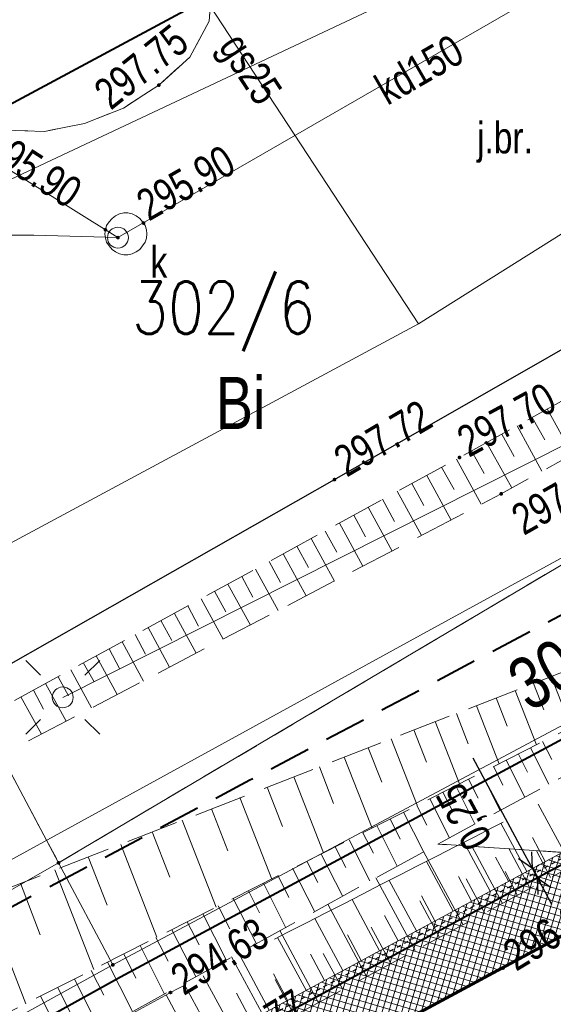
# Model space of a CAD drawing. Header units: metres. Extents: x 7437397 to 7437776, y 5556446 to 5556944.
# Tile 35 of 45: x 7437656 to 7437669, y 5556758 to 5556781. Entities that reach past the tile are written whole.
import ezdxf

# ---------------------------------------------------------------- set-up
doc = ezdxf.new("R2010")
doc.units = ezdxf.units.M
doc.header["$MEASUREMENT"] = 0
for name, pattern in [('0.5_0.5', [1.5, 0.5, -0.5, 0.5]), ('BUBZ01-500', [1.75, 1.25, -0.5]), ('DGN Style 3', [8.60601, 6.14715, -2.45886]), ('EGBU01-500', [1, 0.5, -0.5]), ('KTCR02-500', [1.5, 1, -0.5]), ('KTJZ01-500', [2, 1.5, -0.5])]:
    doc.linetypes.add(name, pattern=pattern)
doc.layers.get('0').update_dxf_attribs({"color": 250, "lineweight": 5})
for name, color, linetype, lineweight in [('203-Punkt załamania granicy działki nie stabilizowany', 7, 'Continuous', 5), ('BUBZ01', 250, 'Continuous', 5), ('BUIB02_01', 250, 'Continuous', 5), ('D_balustrada', 7, '0.5_0.5', 30), ('D_kraweznik', 7, 'Continuous', 70), ('D_obrzeze', 7, 'Continuous', 40), ('D_pobocze', 7, 'Continuous', 13), ('D_skarpa', 7, 'DGN Style 3', 20), ('D_skarpa-symbol', 7, 'Continuous', 20), ('D_wymiary', 7, 'Continuous', 13), ('DS_chodniki', 4, 'Continuous', 0), ('DS_pobocze', 1, 'Continuous', 0), ('EGBD03', 250, 'Continuous', 5), ('EGBP04_03', 250, 'Continuous', 5), ('EGBU01', 250, 'Continuous', 5), ('komora podziemna - przewód kanalizacyjny (powierzchnia)', 7, 'Continuous', 5), ('KTJZ01', 250, 'Continuous', 5), ('KTKR01', 250, 'Continuous', 5), ('latarnia (punkt)', 7, 'Continuous', 5), ('MPZP', 250, 'Continuous', 5), ('przewód elektroenergetyczny (linia)', 7, 'Continuous', 5), ('przewód gazowy (linia)', 7, 'Continuous', 5), ('przewód gazowy (linia)-Atr1', 7, 'Continuous', 5), ('przewód kanalizacyjny (linia)', 7, 'Continuous', 5), ('przewód kanalizacyjny (linia)-Atr1', 7, 'Continuous', 5), ('punkt o określonej wysokości (sieć kanalizacyjna)', 7, 'Continuous', 5), ('punkt o określonej wysokości (sieć kanalizacyjna)-Atr2', 7, 'Continuous', 5), ('punkt wysokościowy naturalny', 7, 'Continuous', 5), ('punkt wysokościowy sztuczny', 7, 'Continuous', 5), ('RTPW01', 250, 'Continuous', 5), ('RTPW02', 250, 'Continuous', 5), ('rzedne dla projektanta', 250, 'Continuous', 5), ('SUPG_01', 250, 'Continuous', 5), ('SUPT_01', 250, 'Continuous', 5), ('SUPW_01', 250, 'Continuous', 5), ('właz okrągły - siec kanalizacyjna (punkt)', 7, 'Continuous', 5), ('właz okrągły - siec kanalizacyjna (punkt)-Atr17', 7, 'Continuous', 5)]:
    doc.layers.add(name, color=color, linetype=linetype, lineweight=lineweight)
doc.styles.add('ROMANS', font='arial.ttf', dxfattribs={"width": 0.8})
doc.styles.get("Standard").update_dxf_attribs({"font": 'txt.shx', "width": 0.75})
doc.styles.add('Style-Arial Narrow', font='ARIALN.TTF')
doc.linetypes.add('KTOK05_01-500', pattern='A,3.75,[13,dgnlstyle-rozp_2015.shx,S=0.002778,R=0,X=0,Y=0],3.75', length=7.5)
doc.dimstyles.new('1-500', dxfattribs={"dimscale": 10, "dimtxt": 0.2, "dimasz": 0.07, "dimexe": 0, "dimexo": 0, "dimgap": 0.05, "dimtad": 1, "dimdec": 1, "dimzin": 0, "dimtxsty": 'ROMANS', "dimblk": 'ARCHTICK', "dimcen": 0.1, "dimclrt": 256, "dimadec": 0, "dimazin": 0, "dimtfac": 0.666667, "dimtdec": 1, "dimtofl": 0, "dimtmove": 1, "dimatfit": 2, "dimfxl": 0, "dimtolj": 1, "dimtzin": 0, "dimarcsym": 0})

# ---------------------------------------------------------------- blocks, each defined once
blk = doc.blocks.new('PW01')
at = {"layer": 'punkt wysokościowy naturalny', "linetype": 'Continuous', "lineweight": 13}
h = blk.add_hatch(color=0, dxfattribs=at)
edge = h.paths.add_edge_path()
edge.add_arc((0, 0), 0.45, 0, 360)
blk = doc.blocks.new('US22')
at = {"color": 0, "linetype": 'Continuous', "lineweight": 13, "ltscale": 10}
blk.add_circle((0, 0), 2.5, dxfattribs=at)
blk = doc.blocks.new('SM01')
at = {"color": 0, "linetype": 'Continuous', "lineweight": 13, "ltscale": 10}
for p, q in [((-5.3, 5.31), (-8.83, 8.84)), ((5.31, 5.31), (8.84, 8.84)), ((-5.3, -5.3), (-8.83, -8.83)), ((5.31, -5.3), (8.84, -8.83))]:
    blk.add_line(p, q, dxfattribs=at)
blk.add_circle((0, 0), 2.5, dxfattribs=at)
blk = doc.blocks.new('203')
at = {"layer": '203-Punkt załamania granicy działki nie stabilizowany', "linetype": 'Continuous', "lineweight": 13}
h = blk.add_hatch(color=96, dxfattribs=at)
edge = h.paths.add_edge_path()
edge.add_arc((0, 0), 0.45, 0, 360)
blk = doc.blocks.new('PW02')
at = {"layer": 'punkt wysokościowy sztuczny', "linetype": 'Continuous', "lineweight": 13}
h = blk.add_hatch(color=0, dxfattribs=at)
edge = h.paths.add_edge_path()
edge.add_arc((0, 0), 0.45, 0, 360)
blk = doc.blocks.new('TerminatorOpen')
at = {"color": 0, "linetype": 'ByBlock', "lineweight": -2}
for q in [(-1, 0.5), (-1, 0), (-1, -0.5)]:
    blk.add_line((0, 0), q, dxfattribs=at)
blk = doc.blocks.new('*D59')
at = {"layer": 'D_wymiary', "color": 0, "lineweight": -2, "transparency": 16777216}
for p, q in [((7437667.933, 5556761.432), (7437666.684, 5556763.752)), ((7437668.224, 5556761.18), (7437668.262, 5556761.2)), ((7437668.222, 5556760.895), (7437668.104, 5556761.115)), ((7437668.343, 5556760.96), (7437668.381, 5556760.98)), ((7437668.393, 5556760.578), (7437668.564, 5556760.261))]:
    blk.add_line(p, q, dxfattribs=at)
at = {"layer": 'Defpoints', "color": 0}
for p in [(7437668.066, 5556761.095), (7437668.185, 5556760.875), (7437668.222, 5556760.895)]:
    blk.add_point(p, dxfattribs=at)
at = {"layer": 'D_wymiary', "color": 0, "lineweight": -2, "transparency": 16777216, "xscale": 0.36, "yscale": 0.36, "zscale": 0.36}
for p, rotation in [((7437668.104, 5556761.115), 298.3039669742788), ((7437668.222, 5556760.895), 118.3039669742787)]:
    blk.add_blockref('TerminatorOpen', p, dxfattribs=dict(at, rotation=rotation))
at = {"layer": 'D_wymiary', "transparency": 16777216, "insert": (7437666.521, 5556762.382), "char_height": 0.72, "attachment_point": 5, "rotation": 118.304, "style": 'Style-Arial Narrow'}
blk.add_mtext('0,25', dxfattribs=at)

msp = doc.modelspace()

# ---------------------------------------------------------------- hatches: boundary and pattern name
at = {"layer": 'DS_chodniki'}
h = msp.add_hatch(dxfattribs=at)
h.set_pattern_fill('CROSSHATCH', color=256, style=0, pattern_type=2)
h.set_pattern_definition([(73.46674, (7437667.05196, 5556759.3903), (-0.1437982, 0.0426858), []), (343.46675, (7437667.05196, 5556759.3903), (0.0426858, 0.1437982), [])])
h.paths.add_polyline_path([(7437684.009, 5556769.397), (7437638.768, 5556745.033), (7437640.8, 5556744.423), (7437651.173, 5556750.01), (7437651.613, 5556750.247), (7437652.141, 5556750.531), (7437652.582, 5556750.768), (7437678.765, 5556764.869, 0.109552)])
at = {"layer": 'DS_pobocze', "lineweight": 0}
h = msp.add_hatch(dxfattribs=at)
h.set_pattern_fill('CROSSHATCH', color=256, style=0, pattern_type=2)
h.set_pattern_definition([(73.46674, (7437668.93906, 5556761.49754), (-0.1437982, 0.0426858), []), (343.46675, (7437668.93906, 5556761.49754), (0.0426858, 0.1437982), [])])
h.paths.add_polyline_path([(7437638.768, 5556745.033), (7437684.009, 5556769.397), (7437683.89, 5556769.617), (7437679.419, 5556767.209), (7437678.979, 5556766.972), (7437678.538, 5556766.734), (7437678.098, 5556766.497), (7437677.658, 5556766.26), (7437677.218, 5556766.023), (7437676.777, 5556765.786), (7437676.337, 5556765.549), (7437675.897, 5556765.312), (7437675.457, 5556765.075), (7437675.017, 5556764.838), (7437674.576, 5556764.601), (7437674.136, 5556764.364), (7437673.696, 5556764.127), (7437673.256, 5556763.89), (7437672.815, 5556763.652), (7437672.375, 5556763.415), (7437671.935, 5556763.178), (7437671.495, 5556762.941), (7437671.055, 5556762.704), (7437670.614, 5556762.467), (7437670.174, 5556762.23), (7437669.734, 5556761.993), (7437669.294, 5556761.756), (7437668.853, 5556761.519), (7437668.413, 5556761.282), (7437667.973, 5556761.045), (7437667.533, 5556760.808), (7437667.093, 5556760.571), (7437666.652, 5556760.333), (7437666.212, 5556760.096), (7437665.772, 5556759.859), (7437665.332, 5556759.622), (7437664.891, 5556759.385), (7437664.451, 5556759.148), (7437664.011, 5556758.911), (7437663.571, 5556758.674), (7437663.131, 5556758.437), (7437662.69, 5556758.2), (7437662.25, 5556757.963), (7437661.81, 5556757.726), (7437661.37, 5556757.489), (7437660.929, 5556757.251), (7437660.489, 5556757.014), (7437660.049, 5556756.777), (7437659.609, 5556756.54), (7437659.169, 5556756.303), (7437658.728, 5556756.066), (7437658.288, 5556755.829), (7437657.848, 5556755.592), (7437657.408, 5556755.355), (7437656.967, 5556755.118), (7437656.527, 5556754.881), (7437656.087, 5556754.644), (7437655.647, 5556754.407), (7437655.207, 5556754.169), (7437654.766, 5556753.932), (7437654.326, 5556753.695), (7437653.886, 5556753.458), (7437653.446, 5556753.221), (7437653.005, 5556752.984), (7437652.565, 5556752.747), (7437652.125, 5556752.51), (7437651.685, 5556752.273), (7437651.245, 5556752.036), (7437650.804, 5556751.799), (7437650.364, 5556751.562), (7437649.924, 5556751.325), (7437649.484, 5556751.088), (7437649.043, 5556750.85), (7437648.603, 5556750.613), (7437648.163, 5556750.376), (7437647.723, 5556750.139), (7437647.283, 5556749.902), (7437646.842, 5556749.665), (7437646.402, 5556749.428), (7437645.962, 5556749.191), (7437645.522, 5556748.954), (7437645.081, 5556748.717), (7437644.641, 5556748.48), (7437644.201, 5556748.243), (7437643.761, 5556748.006), (7437643.321, 5556747.768), (7437642.88, 5556747.531), (7437642.44, 5556747.294), (7437642, 5556747.057), (7437641.56, 5556746.82), (7437641.119, 5556746.583), (7437640.679, 5556746.346), (7437639.24, 5556745.571), (7437638.65, 5556745.253)])

# ---------------------------------------------------------------- linework, layer by layer
at = {"layer": 'BUBZ01', "color": 7, "linetype": 'BUBZ01-500', "lineweight": 13, "flags": 128}
for points in [[(7437640.018, 5556785.654), (7437638.515, 5556784.867), (7437643.11, 5556775.98), (7437642.9, 5556771.37), (7437643.65, 5556768.72), (7437650.54, 5556757.5), (7437653.18, 5556756.46), (7437670.11, 5556765.04), (7437677.9, 5556769.59), (7437683.09, 5556775.4), (7437676.3, 5556770.28), (7437669.43, 5556766.05), (7437652.3, 5556759.37), (7437651.48, 5556760.11), (7437645.17, 5556771.48), (7437645.18, 5556776.52), (7437645.4, 5556777.22), (7437640.018, 5556785.654)], [(7437645.4, 5556777.22), (7437646.3, 5556776.53), (7437654.12, 5556764.26), (7437666.36, 5556770.95), (7437677.29, 5556776.98), (7437678.76, 5556776.43), (7437667.36, 5556770.08), (7437653.89, 5556763.04), (7437645.18, 5556776.52), (7437645.4, 5556777.22)], [(7437669.56, 5556761.45), (7437665.84, 5556761.7), (7437678.49, 5556768.51), (7437684.39, 5556774.47), (7437685.15, 5556773.1), (7437682.26, 5556769.55), (7437678.76, 5556766.36), (7437669.56, 5556761.45)]]:
    msp.add_lwpolyline(points, close=True, dxfattribs=at)
at = {"layer": 'BUBZ01', "color": 7, "linetype": 'Continuous', "lineweight": 13, "flags": 128}
for points in [[(7437668.46, 5556772.11), (7437669.06, 5556771.03)], [(7437668.1, 5556771.91), (7437668.4, 5556771.37)], [(7437667.74, 5556771.71), (7437668.33, 5556770.62)], [(7437667.37, 5556771.51), (7437667.67, 5556770.97)], [(7437666.65, 5556771.11), (7437666.95, 5556770.57)], [(7437667.01, 5556771.31), (7437667.61, 5556770.22)], [(7437666.29, 5556770.91), (7437666.88, 5556769.83)], [(7437665.93, 5556770.72), (7437666.23, 5556770.18)], [(7437665.58, 5556770.52), (7437666.16, 5556769.45)], [(7437665.22, 5556770.33), (7437665.51, 5556769.8)], [(7437664.52, 5556769.95), (7437664.81, 5556769.42)], [(7437664.87, 5556770.14), (7437665.45, 5556769.08)], [(7437664.18, 5556769.76), (7437664.75, 5556768.71)], [(7437663.83, 5556769.57), (7437664.11, 5556769.05)], [(7437663.49, 5556769.38), (7437664.05, 5556768.35)], [(7437662.81, 5556769.01), (7437663.37, 5556767.99)], [(7437663.15, 5556769.19), (7437663.43, 5556768.68)], [(7437662.47, 5556768.83), (7437662.75, 5556768.32)], [(7437662.14, 5556768.64), (7437662.69, 5556767.64)], [(7437661.48, 5556768.28), (7437662.02, 5556767.29)], [(7437661.81, 5556768.46), (7437662.08, 5556767.96)], [(7437661.15, 5556768.1), (7437661.42, 5556767.61)], [(7437660.82, 5556767.92), (7437661.36, 5556766.94)], [(7437660.18, 5556767.57), (7437660.71, 5556766.6)], [(7437660.5, 5556767.75), (7437660.77, 5556767.26)], [(7437659.86, 5556767.4), (7437660.12, 5556766.91)], [(7437659.54, 5556767.22), (7437660.06, 5556766.27)], [(7437658.91, 5556766.88), (7437659.42, 5556765.93)], [(7437659.22, 5556767.05), (7437659.48, 5556766.57)], [(7437658.6, 5556766.71), (7437658.85, 5556766.24)], [(7437658.29, 5556766.54), (7437658.8, 5556765.6)], [(7437657.67, 5556766.2), (7437658.17, 5556765.28)], [(7437657.98, 5556766.37), (7437658.23, 5556765.9)], [(7437657.37, 5556766.03), (7437657.62, 5556765.58)], [(7437656.76, 5556765.7), (7437657.01, 5556765.25)], [(7437657.06, 5556765.87), (7437657.56, 5556764.96)], [(7437668.55, 5556765.71), (7437669.03, 5556764.49)], [(7437656.46, 5556765.54), (7437656.95, 5556764.64)], [(7437668.13, 5556765.54), (7437668.38, 5556764.91)], [(7437655.87, 5556765.22), (7437656.36, 5556764.33)], [(7437656.17, 5556765.38), (7437656.41, 5556764.93)], [(7437667.24, 5556765.2), (7437667.5, 5556764.52)], [(7437667.69, 5556765.37), (7437668.2, 5556764.07)], [(7437666.77, 5556765.01), (7437667.31, 5556763.62)], [(7437666.29, 5556764.82), (7437666.57, 5556764.1)], [(7437665.78, 5556764.63), (7437666.36, 5556763.14)], [(7437665.27, 5556764.43), (7437665.57, 5556763.66)], [(7437664.73, 5556764.22), (7437665.35, 5556762.63)], [(7437668.35, 5556764.15), (7437668.57, 5556763.72)], [(7437664.18, 5556764), (7437664.5, 5556763.18)], [(7437667.77, 5556763.85), (7437667.99, 5556763.42)], [(7437668.06, 5556764), (7437668.5, 5556763.13)], [(7437663.01, 5556763.55), (7437663.35, 5556762.67)], [(7437663.6, 5556763.78), (7437664.27, 5556762.08)], [(7437667.18, 5556763.55), (7437667.4, 5556763.11)], [(7437667.48, 5556763.71), (7437667.92, 5556762.82)], [(7437666.88, 5556763.4), (7437667.33, 5556762.5)], [(7437662.4, 5556763.31), (7437663.11, 5556761.49)], [(7437666.27, 5556763.09), (7437666.73, 5556762.18)], [(7437666.58, 5556763.25), (7437666.81, 5556762.8)], [(7437661.76, 5556763.06), (7437662.13, 5556762.12)], [(7437665.96, 5556762.94), (7437666.2, 5556762.48)], [(7437661.11, 5556762.81), (7437661.87, 5556760.86)], [(7437665.34, 5556762.62), (7437665.58, 5556762.15)], [(7437665.65, 5556762.78), (7437666.12, 5556761.85)], [(7437660.43, 5556762.54), (7437660.82, 5556761.54)], [(7437665.02, 5556762.46), (7437665.5, 5556761.52)], [(7437659.73, 5556762.27), (7437660.54, 5556760.19)], [(7437664.38, 5556762.14), (7437664.87, 5556761.17)], [(7437664.7, 5556762.3), (7437664.94, 5556761.82)], [(7437659.01, 5556761.99), (7437659.43, 5556760.91)], [(7437664.05, 5556761.97), (7437664.3, 5556761.48)], [(7437658.26, 5556761.69), (7437659.12, 5556759.47)], [(7437663.72, 5556761.8), (7437664.22, 5556760.82)], [(7437663.05, 5556761.46), (7437663.56, 5556760.46)], [(7437663.39, 5556761.63), (7437663.64, 5556761.14)], [(7437666.45, 5556759.77), (7437665.5, 5556761.52)], [(7437667.39, 5556760.28), (7437666.66, 5556761.65)], [(7437668.05, 5556760.64), (7437667.54, 5556761.59)], [(7437668.54, 5556760.9), (7437668.2, 5556761.54)], [(7437657.48, 5556761.39), (7437657.93, 5556760.24)], [(7437662.71, 5556761.29), (7437662.97, 5556760.78)], [(7437656.68, 5556761.08), (7437657.61, 5556758.7)], [(7437662.37, 5556761.12), (7437662.89, 5556760.09)], [(7437667.75, 5556760.47), (7437667.45, 5556761.04)], [(7437668.31, 5556760.77), (7437668.1, 5556761.17)], [(7437655.86, 5556760.76), (7437656.33, 5556759.53)], [(7437661.67, 5556760.76), (7437662.2, 5556759.71)], [(7437662.02, 5556760.94), (7437662.28, 5556760.42)], [(7437665.3, 5556759.15), (7437664.36, 5556760.89)], [(7437666.96, 5556760.05), (7437666.52, 5556760.87)], [(7437661.31, 5556760.58), (7437661.58, 5556760.05)], [(7437655, 5556760.42), (7437655.99, 5556757.88)], [(7437660.95, 5556760.4), (7437661.5, 5556759.33)], [(7437664.14, 5556758.53), (7437663.21, 5556760.26)], [(7437665.88, 5556759.46), (7437665.41, 5556760.34)], [(7437660.22, 5556760.03), (7437660.78, 5556758.93)], [(7437660.59, 5556760.22), (7437660.87, 5556759.67)], [(7437659.85, 5556759.84), (7437660.13, 5556759.29)], [(7437659.48, 5556759.65), (7437660.05, 5556758.53)], [(7437662.99, 5556757.9), (7437662.06, 5556759.63)], [(7437664.72, 5556758.84), (7437664.25, 5556759.71)], [(7437659.1, 5556759.46), (7437659.39, 5556758.9)], [(7437658.72, 5556759.27), (7437659.3, 5556758.12)], [(7437663.57, 5556758.22), (7437663.1, 5556759.08)], [(7437657.94, 5556758.87), (7437658.53, 5556757.71)], [(7437658.33, 5556759.07), (7437658.62, 5556758.49)], [(7437661.84, 5556757.28), (7437660.91, 5556759)], [(7437657.55, 5556758.67), (7437657.85, 5556758.08)], [(7437657.15, 5556758.47), (7437657.75, 5556757.28)], [(7437660.69, 5556756.66), (7437659.76, 5556758.38)], [(7437662.41, 5556757.59), (7437661.95, 5556758.46)], [(7437656.75, 5556758.27), (7437657.05, 5556757.67)], [(7437656.34, 5556758.06), (7437656.96, 5556756.84)]]:
    msp.add_lwpolyline(points, dxfattribs=at)
at = {"layer": 'BUBZ01', "color": 7, "linetype": 'BUBZ01-500', "lineweight": 13, "flags": 128}
msp.add_lwpolyline([(7437649.055, 5556752.478), (7437665.84, 5556761.7), (7437669.56, 5556761.45), (7437655.14, 5556753.67), (7437639.69, 5556745.22), (7437638.72, 5556747.2), (7437649.055, 5556752.478)], dxfattribs=at)
at = {"layer": 'BUIB02_01', "color": 212, "linetype": 'Continuous', "lineweight": 40, "flags": 128}
msp.add_lwpolyline([(7437631.582, 5556743.722), (7437658.25, 5556758.524), (7437681.414, 5556770.995), (7437736.328, 5556800.083), (7437739.446, 5556801.87)], dxfattribs=at)
at = {"layer": 'D_balustrada', "ltscale": 0.1, "flags": 128}
msp.add_lwpolyline([(7437639.515, 5556745.577), (7437678.586, 5556766.618), (7437680.3, 5556767.683)], dxfattribs=at)
at = {"layer": 'D_kraweznik'}
msp.add_line((7437640.8, 5556744.423), (7437678.765, 5556764.869), dxfattribs=at)
at = {"layer": 'D_obrzeze'}
msp.add_line((7437634.321, 5556742.638), (7437684.009, 5556769.397), dxfattribs=at)
at = {"layer": 'D_pobocze'}
msp.add_line((7437638.65, 5556745.253), (7437683.89, 5556769.617), dxfattribs=at)
at = {"layer": 'D_skarpa', "flags": 128}
msp.add_lwpolyline([(7437639.094, 5556747.391), (7437639.251, 5556747.471), (7437639.697, 5556747.699), (7437640.142, 5556747.926), (7437640.587, 5556748.154), (7437641.033, 5556748.381), (7437641.478, 5556748.609), (7437641.924, 5556748.836), (7437642.369, 5556749.064), (7437642.814, 5556749.291), (7437643.26, 5556749.518), (7437643.705, 5556749.746), (7437644.151, 5556749.973), (7437644.596, 5556750.201), (7437645.041, 5556750.428), (7437645.487, 5556750.656), (7437645.932, 5556750.883), (7437646.378, 5556751.111), (7437646.823, 5556751.338), (7437647.268, 5556751.566), (7437647.714, 5556751.793), (7437648.159, 5556752.021), (7437648.605, 5556752.248), (7437649.05, 5556752.475), (7437649.489, 5556752.715), (7437649.928, 5556752.954), (7437650.367, 5556753.194), (7437650.806, 5556753.433), (7437651.245, 5556753.673), (7437651.684, 5556753.912), (7437652.122, 5556754.152), (7437652.561, 5556754.391), (7437653, 5556754.631), (7437653.439, 5556754.87), (7437653.878, 5556755.11), (7437654.317, 5556755.349), (7437654.756, 5556755.589), (7437655.195, 5556755.828), (7437655.634, 5556756.068), (7437656.073, 5556756.307), (7437656.512, 5556756.547), (7437656.951, 5556756.786), (7437657.389, 5556757.026), (7437657.828, 5556757.265), (7437658.267, 5556757.505), (7437658.706, 5556757.744), (7437659.145, 5556757.984), (7437659.586, 5556758.22), (7437660.031, 5556758.448), (7437660.476, 5556758.676), (7437660.921, 5556758.904), (7437661.366, 5556759.132), (7437661.812, 5556759.36), (7437662.257, 5556759.588), (7437662.702, 5556759.816), (7437663.147, 5556760.044), (7437663.592, 5556760.272), (7437664.037, 5556760.5), (7437664.482, 5556760.728), (7437664.927, 5556760.955), (7437665.372, 5556761.183), (7437665.818, 5556761.411), (7437666.263, 5556761.639), (7437666.708, 5556761.867), (7437667.153, 5556762.095), (7437667.598, 5556762.323), (7437668.043, 5556762.551), (7437668.488, 5556762.779), (7437668.933, 5556763.007), (7437669.379, 5556763.235), (7437669.824, 5556763.463), (7437670.264, 5556763.7), (7437670.696, 5556763.953), (7437671.128, 5556764.205), (7437671.56, 5556764.458), (7437671.992, 5556764.71), (7437672.424, 5556764.963), (7437672.855, 5556765.215), (7437673.287, 5556765.468), (7437673.719, 5556765.72), (7437674.151, 5556765.973), (7437674.583, 5556766.225), (7437675.015, 5556766.478), (7437675.447, 5556766.731), (7437675.879, 5556766.983), (7437676.311, 5556767.236), (7437676.742, 5556767.488), (7437677.174, 5556767.741), (7437677.606, 5556767.993), (7437678.038, 5556768.246), (7437678.47, 5556768.498), (7437678.867, 5556768.815), (7437679.159, 5556769.052), (7437679.413, 5556769.257), (7437679.664, 5556769.461)], dxfattribs=at)
at = {"layer": 'D_skarpa-symbol', "flags": 128}
for points in [[(7437668.853, 5556761.519), (7437668.242, 5556762.653)], [(7437667.973, 5556761.045), (7437667.352, 5556762.197)], [(7437667.093, 5556760.571), (7437666.462, 5556761.741)], [(7437668.413, 5556761.282), (7437668.105, 5556761.854)], [(7437666.212, 5556760.096), (7437665.572, 5556761.285)], [(7437667.533, 5556760.808), (7437667.22, 5556761.389)], [(7437665.332, 5556759.622), (7437664.681, 5556760.83)], [(7437666.652, 5556760.333), (7437666.335, 5556760.923)], [(7437664.451, 5556759.148), (7437663.791, 5556760.374)], [(7437665.772, 5556759.859), (7437665.449, 5556760.458)], [(7437663.571, 5556758.674), (7437662.901, 5556759.918)], [(7437664.891, 5556759.385), (7437664.564, 5556759.993)], [(7437662.69, 5556758.2), (7437662.011, 5556759.462)], [(7437664.011, 5556758.911), (7437663.679, 5556759.528)], [(7437661.81, 5556757.726), (7437661.121, 5556759.006)], [(7437663.131, 5556758.437), (7437662.793, 5556759.063)], [(7437660.929, 5556757.251), (7437660.23, 5556758.55)], [(7437662.25, 5556757.963), (7437661.908, 5556758.598)], [(7437661.37, 5556757.489), (7437661.023, 5556758.133)], [(7437660.049, 5556756.777), (7437659.342, 5556758.089)]]:
    msp.add_lwpolyline(points, dxfattribs=at)
at = {"layer": 'EGBD03', "color": 96, "linetype": 'Continuous', "lineweight": 13, "flags": 128}
for points in [[(7437647.11, 5556779.46), (7437656.77, 5556761.25)], [(7437656.77, 5556761.25), (7437683.04, 5556776.81)], [(7437685.08, 5556773.21), (7437658.07, 5556758.81)], [(7437630.48, 5556746.22), (7437656.77, 5556761.25)], [(7437658.07, 5556758.81), (7437656.77, 5556761.25)], [(7437631.6, 5556744.22), (7437658.07, 5556758.81)]]:
    msp.add_lwpolyline(points, dxfattribs=at)
at = {"layer": 'EGBU01', "color": 96, "linetype": 'EGBU01-500', "lineweight": 13, "flags": 128}
for points in [[(7437647.11, 5556779.46), (7437656.77, 5556761.25)], [(7437656.77, 5556761.25), (7437647.11, 5556779.46)], [(7437656.77, 5556761.25), (7437683.04, 5556776.81)], [(7437683.04, 5556776.81), (7437656.77, 5556761.25)]]:
    msp.add_lwpolyline(points, dxfattribs=at)
at = {"layer": 'komora podziemna - przewód kanalizacyjny (powierzchnia)', "color": 36, "linetype": 'Continuous', "lineweight": 13, "flags": 128}
msp.add_lwpolyline([(7437658.88, 5556776.3), (7437658.87, 5556776.2), (7437658.84, 5556776.1), (7437658.78, 5556776.01), (7437658.71, 5556775.93), (7437658.63, 5556775.87), (7437658.53, 5556775.82), (7437658.43, 5556775.8), (7437658.33, 5556775.8), (7437658.23, 5556775.82), (7437658.13, 5556775.87), (7437658.05, 5556775.93), (7437657.98, 5556776.01), (7437657.92, 5556776.1), (7437657.89, 5556776.2), (7437657.88, 5556776.3), (7437657.89, 5556776.4), (7437657.92, 5556776.5), (7437657.98, 5556776.59), (7437658.05, 5556776.67), (7437658.13, 5556776.73), (7437658.23, 5556776.78), (7437658.33, 5556776.8), (7437658.43, 5556776.8), (7437658.53, 5556776.78), (7437658.63, 5556776.73), (7437658.71, 5556776.67), (7437658.78, 5556776.59), (7437658.84, 5556776.5), (7437658.87, 5556776.4), (7437658.88, 5556776.3)], close=True, dxfattribs=at)
at = {"layer": 'KTJZ01', "color": 7, "linetype": 'KTJZ01-500', "lineweight": 13, "flags": 128}
msp.add_lwpolyline([(7437487.24, 5556665.88), (7437500.01, 5556668.65), (7437509.93, 5556671.34), (7437514.81, 5556672.66), (7437528.54, 5556677.57), (7437546.18, 5556685.08), (7437562.31, 5556693.39), (7437575.78, 5556700.17), (7437584.6, 5556705.2), (7437599.33, 5556712.79), (7437607.41, 5556717.03), (7437624.22, 5556725.75), (7437636.91, 5556731.79), (7437639.91, 5556733.3), (7437648.13, 5556737.1), (7437664.08, 5556744.94), (7437674.41, 5556750.47), (7437695.47, 5556762.01), (7437726.23, 5556778.98), (7437745.592, 5556790.579), (7437740.524, 5556799.89), (7437726.071, 5556794.065), (7437721.424, 5556793.261), (7437718.653, 5556793.684), (7437716.454, 5556794.853), (7437714.78, 5556796.65), (7437713.44, 5556798.18), (7437704.05, 5556814.76), (7437696.46, 5556806.77), (7437698.53, 5556806.84), (7437700.74, 5556806.26), (7437702.79, 5556804.94), (7437704.06, 5556803.16), (7437709.44, 5556793.77), (7437711.44, 5556790.12), (7437712.13, 5556787.63), (7437712.21, 5556785.35), (7437711.59, 5556783.66), (7437709.87, 5556781.76), (7437701.28, 5556777.09), (7437699.42, 5556776.48), (7437697.78, 5556776.19), (7437695.76, 5556776.41), (7437693.65, 5556777.51), (7437692.09, 5556778.89), (7437690.49, 5556781.22), (7437685.25, 5556778.28), (7437686.1, 5556775.03), (7437686.085, 5556773.72), (7437685.81, 5556772.51), (7437685.3, 5556771.32), (7437684.475, 5556769.98), (7437683.43, 5556768.68), (7437682.12, 5556767.23), (7437680.52, 5556765.9), (7437679.609, 5556765.424), (7437667.4, 5556758.73), (7437656.58, 5556752.94), (7437646.03, 5556747.24), (7437635.04, 5556741.31), (7437625.46, 5556735.97), (7437617.31, 5556731.03), (7437610.73, 5556727.32), (7437599.83, 5556721.28), (7437592.56, 5556717.41), (7437581.48, 5556711.39), (7437572.19, 5556706.38), (7437570.63, 5556705.57), (7437559.43, 5556699.57), (7437555.27, 5556697.37), (7437547.58, 5556693.6), (7437542.1, 5556690.99), (7437536.78, 5556688.64), (7437527.13, 5556684.56), (7437524.75, 5556685.69), (7437522.99, 5556687.15), (7437521.44, 5556689.45), (7437520.46, 5556691.39), (7437515.43, 5556689.51), (7437516.09, 5556686.202), (7437515.98, 5556684.5), (7437514.73, 5556681.38), (7437513.55, 5556680.28), (7437512.1, 5556679.32), (7437507.87, 5556678.13), (7437498.81, 5556675.82), (7437492.9, 5556674.29)], dxfattribs=at)
for points in [[(7437651.362, 5556791.595), (7437643.343, 5556787.396), (7437648.19, 5556778.92), (7437655.57, 5556765.98), (7437663.42, 5556770.45), (7437676.91, 5556778.17), (7437675.01, 5556781.56), (7437675.11, 5556782.48), (7437675.77, 5556783.33), (7437676.52, 5556783.95), (7437677.46, 5556784.41), (7437678.43, 5556784.63), (7437679.46, 5556784.67), (7437680.43, 5556784.44), (7437681.37, 5556784), (7437682.16, 5556783.33), (7437682.81, 5556782.48), (7437676.39, 5556793.29), (7437676.47, 5556792.28), (7437676.31, 5556791.28), (7437675.94, 5556790.63), (7437669.49, 5556786.95), (7437667.38, 5556785.74), (7437666.84, 5556785.69), (7437666.12, 5556785.98), (7437665.59, 5556786.48), (7437665.01, 5556787.22), (7437659.73, 5556784.21), (7437660.45, 5556782.43), (7437660.37, 5556781.39), (7437659.91, 5556780.53), (7437659.17, 5556779.86), (7437658.32, 5556779.31), (7437657.39, 5556778.94), (7437656.43, 5556778.75), (7437655.43, 5556778.78), (7437654.49, 5556779.27), (7437654.02, 5556779.96), (7437653.79, 5556780.41), (7437650.9, 5556787.87), (7437650.22, 5556789.76), (7437651.87, 5556790.71), (7437651.362, 5556791.595)], [(7437658.92, 5556785.68), (7437659.73, 5556784.21), (7437660.45, 5556782.43), (7437660.37, 5556781.39), (7437659.91, 5556780.53), (7437659.17, 5556779.86), (7437658.32, 5556779.31), (7437657.39, 5556778.94), (7437656.43, 5556778.75), (7437655.43, 5556778.78), (7437654.49, 5556779.27), (7437654.02, 5556779.96), (7437653.79, 5556780.41), (7437650.9, 5556787.87), (7437650.22, 5556789.76), (7437651.87, 5556790.71), (7437655.78, 5556783.9), (7437658.92, 5556785.68)]]:
    msp.add_lwpolyline(points, close=True, dxfattribs=at)
at = {"layer": 'KTKR01', "color": 7, "linetype": 'Continuous', "lineweight": 30, "flags": 128}
msp.add_lwpolyline([(7437685.25, 5556778.28), (7437682.81, 5556782.48), (7437682.16, 5556783.33), (7437681.37, 5556784), (7437680.43, 5556784.44), (7437679.46, 5556784.67), (7437678.43, 5556784.63), (7437677.46, 5556784.41), (7437676.52, 5556783.95), (7437675.77, 5556783.33), (7437675.11, 5556782.48), (7437675.01, 5556781.56), (7437676.91, 5556778.17), (7437663.42, 5556770.45), (7437655.57, 5556765.98), (7437650.54, 5556774.83), (7437648.19, 5556778.92), (7437643.343, 5556787.396)], dxfattribs=at)
at = {"layer": 'MPZP', "color": 212, "linetype": 'KTOK05_01-500', "lineweight": 40, "flags": 128}
msp.add_lwpolyline([(7437480.35, 5556702.039), (7437498.164, 5556705.138), (7437519.727, 5556710.673), (7437570.307, 5556733.919), (7437638.513, 5556770.222), (7437729.943, 5556819.329)], dxfattribs=at)
at = {"layer": 'MPZP', "color": 212, "linetype": 'KTCR02-500', "lineweight": 40, "flags": 128}
msp.add_lwpolyline([(7437738.295, 5556803.984), (7437715.191, 5556791.784), (7437661.349, 5556763.226), (7437574.511, 5556717.006), (7437530.05, 5556696.506), (7437525.798, 5556698.029), (7437514.19, 5556719.761)], dxfattribs=at)
at = {"layer": 'przewód elektroenergetyczny (linia)', "color": 1, "linetype": 'Continuous', "lineweight": 13, "flags": 128}
msp.add_lwpolyline([(7437656.87, 5556765.21), (7437682.33, 5556778.03), (7437683.26, 5556778.5)], dxfattribs=at)
at = {"layer": 'przewód gazowy (linia)', "color": 52, "linetype": 'Continuous', "lineweight": 13, "flags": 128}
msp.add_lwpolyline([(7437658.04, 5556785.36), (7437665.38, 5556774.15)], dxfattribs=at)
at = {"layer": 'przewód kanalizacyjny (linia)', "color": 36, "linetype": 'Continuous', "lineweight": 13, "flags": 128}
msp.add_lwpolyline([(7437645.528, 5556788.539), (7437649.82, 5556781.43), (7437658.19, 5556776.21), (7437672.24, 5556784.32), (7437681.08, 5556785.33)], dxfattribs=at)
at = {"layer": 'punkt o określonej wysokości (sieć kanalizacyjna)-Atr2', "color": 7, "flags": 128}
msp.add_lwpolyline([(7437658.19, 5556776.21), (7437656.18, 5556776.27), (7437653.098, 5556776.27)], dxfattribs=at)
at = {"layer": 'rzedne dla projektanta', "color": 7, "linetype": 'Continuous', "lineweight": 40}
for centre in [(7437667.4, 5556758.73), (7437659.45, 5556758.15)]:
    msp.add_circle(centre, 0.0225, dxfattribs=at)
at = {"layer": 'SUPG_01', "color": 52, "linetype": 'Continuous', "lineweight": 13, "flags": 128}
msp.add_lwpolyline([(7437732.989, 5556813.733), (7437728.61, 5556811.05), (7437696.05, 5556793.43), (7437665.38, 5556774.15), (7437624.73, 5556752.297)], dxfattribs=at)
at = {"layer": 'SUPT_01', "color": 30, "linetype": 'Continuous', "lineweight": 13, "flags": 128}
msp.add_lwpolyline([(7437624.834, 5556744.449), (7437654.2, 5556760.54), (7437665.43, 5556766.7), (7437672.97, 5556770.83), (7437672.97, 5556770.83), (7437705.49, 5556788.37), (7437705.49, 5556788.37), (7437729.04, 5556801.46), (7437729.04, 5556801.46), (7437737.403, 5556805.623)], dxfattribs=at)
at = {"layer": 'SUPW_01', "color": 5, "linetype": 'Continuous', "lineweight": 13, "flags": 128}
msp.add_lwpolyline([(7437624.519, 5556762.969), (7437672.34, 5556785.48), (7437678.49, 5556788.41), (7437671.106, 5556801.936)], dxfattribs=at)

# ---------------------------------------------------------------- block references
at = {"layer": 'EGBP04_03', "color": 96, "linetype": 'Continuous', "lineweight": 13, "xscale": 0.1, "yscale": 0.1, "zscale": 0.1}
for p in [(7437656.77, 5556761.25), (7437658.07, 5556758.81)]:
    msp.add_blockref('203', p, dxfattribs=at)
at = {"layer": 'latarnia (punkt)', "color": 7, "linetype": 'Continuous', "lineweight": 13, "xscale": 0.1, "yscale": 0.1, "zscale": 0.1}
msp.add_blockref('SM01', (7437656.87, 5556765.21), dxfattribs=at)
at = {"layer": 'punkt o określonej wysokości (sieć kanalizacyjna)', "color": 7, "linetype": 'Continuous', "lineweight": 13, "xscale": 0.1, "yscale": 0.1, "zscale": 0.1}
for p in [(7437658.8, 5556776.56), (7437657.89, 5556776.4), (7437658.19, 5556776.21)]:
    msp.add_blockref('PW01', p, dxfattribs=at)
at = {"layer": 'RTPW02', "color": 7, "linetype": 'Continuous', "lineweight": 13, "xscale": 0.1, "yscale": 0.1, "zscale": 0.1}
for p in [(7437659.17, 5556779.86), (7437666.36, 5556770.95), (7437663.37, 5556770.42), (7437667.36, 5556770.08)]:
    msp.add_blockref('PW02', p, dxfattribs=at)
at = {"layer": 'właz okrągły - siec kanalizacyjna (punkt)', "color": 7, "linetype": 'Continuous', "lineweight": 13, "xscale": 0.1, "yscale": 0.1, "zscale": 0.1}
msp.add_blockref('US22', (7437658.19, 5556776.21), dxfattribs=at)

# ---------------------------------------------------------------- texts
at = {"layer": 'EGBD03', "color": 96, "linetype": 'Continuous', "lineweight": 30, "width": 0.8}
msp.add_text('302/6', height=1.25, dxfattribs=at).set_placement((7437658.53, 5556773.91))
at = {"layer": 'EGBD03', "color": 96, "linetype": 'Continuous', "lineweight": 30, "insert": (7437668.045, 5556764.833), "char_height": 1.25, "attachment_point": 7, "rotation": 30.5868, "line_spacing_factor": 0.6}
msp.add_mtext('\\FWORKING_1250;\\H1x;\\W0.8;302/5', dxfattribs=at)
at = {"layer": 'EGBU01', "color": 96, "linetype": 'Continuous', "lineweight": 30, "insert": (7437660.53, 5556771.629), "char_height": 1.25, "attachment_point": 7, "line_spacing_factor": 0.6}
msp.add_mtext('\\FWORKING_1250;\\H1x;\\W0.8;Bi', dxfattribs=at)
at = {"layer": 'KTJZ01', "color": 7, "linetype": 'Continuous', "lineweight": 13, "insert": (7437666.78, 5556778), "char_height": 0.75, "attachment_point": 7, "line_spacing_factor": 0.6}
msp.add_mtext('\\FWORKING_1250;\\H1x;\\W0.8;j.br.', dxfattribs=at)
at = {"layer": 'przewód gazowy (linia)-Atr1', "color": 7, "insert": (7437660.795, 5556780.922), "char_height": 0.75, "attachment_point": 4, "rotation": 303.216, "line_spacing_factor": 0.6}
msp.add_mtext('\\FWORKING_1250;\\H1x;\\W0.8;gs25', dxfattribs=at)
at = {"layer": 'przewód kanalizacyjny (linia)-Atr1', "color": 36, "insert": (7437664.452, 5556779.682), "char_height": 0.75, "attachment_point": 4, "rotation": 29.994, "line_spacing_factor": 0.6}
msp.add_mtext('\\FWORKING_1250;\\H1x;\\W0.8;kd150', dxfattribs=at)
at = {"layer": 'punkt o określonej wysokości (sieć kanalizacyjna)-Atr2', "color": 36, "char_height": 0.75, "attachment_point": 7, "line_spacing_factor": 0.6}
for insert, rotation in [((7437654.924, 5556778.21), 327.134), ((7437658.934, 5556776.583), 29.604)]:
    msp.add_mtext('\\FWORKING_1250;\\H1x;\\W0.8;295.90', dxfattribs=dict(at, insert=insert, rotation=rotation))
at = {"layer": 'RTPW01', "color": 7, "linetype": 'Continuous', "lineweight": 13, "char_height": 0.75, "attachment_point": 7, "line_spacing_factor": 0.6}
for s, insert, rotation in [('\\FWORKING_1250;\\H1x;\\W0.8;297.75', (7437658.026, 5556779.235), 38.616), ('\\FWORKING_1250;\\H1x;\\W0.8;297.70', (7437666.59, 5556770.93), 28.571), ('\\FWORKING_1250;\\H1x;\\W0.8;297.72', (7437663.667, 5556770.455), 30.593), ('\\FWORKING_1250;\\H1x;\\W0.8;297.20', (7437667.903, 5556769.062), 29.396)]:
    msp.add_mtext(s, dxfattribs=dict(at, insert=insert, rotation=rotation))
at = {"layer": 'rzedne dla projektanta', "color": 7, "linetype": 'Continuous', "lineweight": 0, "char_height": 0.75, "attachment_point": 7, "rotation": 31.1664, "line_spacing_factor": 0.6}
for s, insert in [('\\FWORKING_1250;\\H1x;\\W0.8; 296.20', (7437667.529, 5556758.516)), ('\\FWORKING_1250;\\H1x;\\W0.8; 294.63', (7437659.579, 5556757.936)), ('\\FWORKING_1250;\\H1x;\\W0.8; 295.77', (7437660.479, 5556756.226))]:
    msp.add_mtext(s, dxfattribs=dict(at, insert=insert))
at = {"layer": 'właz okrągły - siec kanalizacyjna (punkt)-Atr17', "color": 7, "insert": (7437658.97, 5556775.25), "char_height": 0.75, "attachment_point": 7, "line_spacing_factor": 0.6}
msp.add_mtext('\\FWORKING_1250;\\H1x;\\W0.8;k', dxfattribs=at)

# ---------------------------------------------------------------- dimensions: what is measured, and where the dimension line sits
at = {"layer": 'D_wymiary'}
dim = msp.add_linear_dim(base=(7437668.222, 5556760.895), p1=(7437668.066, 5556761.095), p2=(7437668.185, 5556760.875), angle=298.304, dimstyle='1-500', override={"dimscale": 1, "dimtxt": 0.72, "dimasz": 0.36, "dimexe": 0.18, "dimexo": 0.18, "dimgap": 0.36, "dimdec": 2, "dimzin": 3, "dimtxsty": 'Style-Arial Narrow', "dimblk": 'TerminatorOpen', "dimcen": 0.36, "dimtdec": 2, "dimtofl": 1, "dimtmove": 0, "dimatfit": 1, "dimfrac": 2, "dimtolj": 0, "dimtzin": 3}, dxfattribs=at)
dim.commit()
dim.dimension.update_dxf_attribs({"geometry": '*D59', "text_midpoint": (7437667.219, 5556762.758), "dimtype": 160})

doc.saveas('drawing.dxf')
